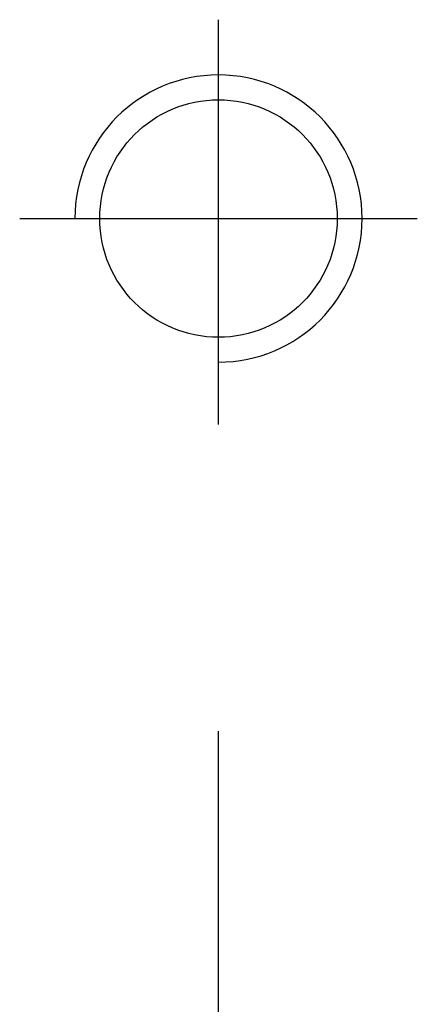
# Model space of a CAD drawing. Header units: millimetres. Extents: x -257 to 3135, y -1556 to 860.
# Tile 57 of 256: x 16.78 to 20.38, y -1267.47 to -1258.56. Entities that reach past the tile are written whole.
import ezdxf

# ---------------------------------------------------------------- set-up
doc = ezdxf.new("R2010")
doc.units = ezdxf.units.MM
doc.layers.get('0').update_dxf_attribs({"linetype": 'CONTINUOUS'})

msp = doc.modelspace()

# ---------------------------------------------------------------- linework, layer by layer
at = {"ltscale": 0.5}
for p, q in [((18.5829, -1262.225), (18.5829, -1258.5595)), ((16.7829, -1260.3595), (20.3829, -1260.3595)), ((18.5829, -1280.3595), (18.5829, -1264.9995))]:
    msp.add_line(p, q, dxfattribs=at)
at = {"linetype": 'Continuous'}
msp.add_circle((18.5829, -1260.3595), 1.075, dxfattribs=at)
msp.add_arc((18.5828, -1260.3595), 1.3, 270, 180)

doc.saveas('drawing.dxf')
